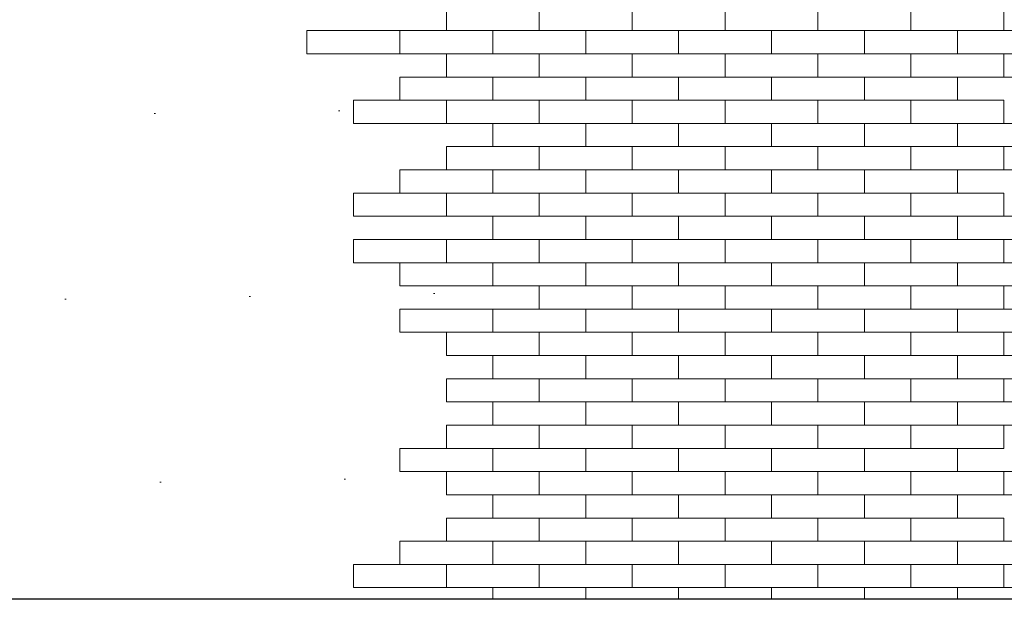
# Model space of a CAD drawing. Header units: metres. Extents: x 92403 to 95147, y 464428 to 465602.
# Tile 189 of 256: x 92713 to 92715.12, y 465010.55 to 465011.8. Entities that reach past the tile are written whole.
import ezdxf

# ---------------------------------------------------------------- set-up
doc = ezdxf.new("R2010")
doc.units = ezdxf.units.M
doc.layers.get('0').update_dxf_attribs({"linetype": 'CONTINUOUS'})
doc.layers.add('N-RO-VH-VERHARDING_STRAATBAKSTEEN-G', color=7, linetype='CONTINUOUS', lineweight=9, true_color=0x733a3a)
doc.layers.add('X-XX-AL-RMB - profiel', color=7, linetype='CONTINUOUS', lineweight=9)
pattern_1 = [(0.87196551, (2e-05, 0), (0.19237484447, 0.39984887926), [0, -0.396875])]

msp = doc.modelspace()

# ---------------------------------------------------------------- hatches: boundary and pattern name
at = {"layer": 'X-XX-AL-RMB - profiel', "true_color": 0x1a4a17, "transparency": 33554687}
h = msp.add_hatch(dxfattribs=at)
h.set_pattern_fill('AGR-GRAS_SPORTVELD', color=99, scale=0.5, angle=0.871966, pattern_type=2)
h.set_pattern_definition(pattern_1)
h.paths.add_polyline_path([(92713.91708, 465011.821691), (92713.81708, 465011.821691), (92713.81708, 465011.871691), (92713.71708, 465011.871691), (92713.71708, 465011.921691), (92713.81708, 465011.921691), (92713.81708, 465011.971691), (92713.91708, 465011.971691), (92713.91708, 465012.021691), (92713.81708, 465012.021691), (92713.81708, 465012.071691), (92713.71708, 465012.071691), (92713.71708, 465012.121691), (92713.91708, 465012.121691), (92714.01708, 465012.121691), (92714.01708, 465012.171691), (92713.91708, 465012.171691), (92713.91708, 465012.221691), (92713.81708, 465012.221691), (92713.81708, 465012.271691), (92713.91708, 465012.271691), (92713.91708, 465012.321691), (92713.81708, 465012.321691), (92713.61708, 465012.321691), (92713.61708, 465012.371691), (92713.81708, 465012.371691), (92713.91708, 465012.371691), (92713.91708, 465012.421691), (92713.81708, 465012.421691), (92713.81708, 465012.471691), (92713.71708, 465012.471691), (92713.71708, 465012.521691), (92713.81708, 465012.521691), (92713.81708, 465012.571691), (92713.91708, 465012.571691), (92713.91708, 465012.621691), (92713.81708, 465012.621691), (92713.81708, 465012.671691), (92713.71708, 465012.671691), (92713.71708, 465012.721691), (92713.81708, 465012.721691), (92713.81708, 465012.771691), (92713.71708, 465012.771691), (92713.71708, 465012.821691), (92713.61708, 465012.821691), (92713.61708, 465012.871691), (92713.71708, 465012.871691), (92713.71708, 465012.921691), (92713.81708, 465012.921691), (92713.81708, 465012.971691), (92713.71708, 465012.971691), (92713.51708, 465012.971691), (92713.51708, 465013.021691), (92713.71708, 465013.021691), (92713.81708, 465013.021691), (92713.81708, 465013.071691), (92713.71708, 465013.071691), (92713.71708, 465013.121691), (92713.61708, 465013.121691), (92713.61708, 465013.171691), (92713.71708, 465013.171691), (92713.71708, 465013.221691), (92713.81708, 465013.221691), (92713.81708, 465013.271691), (92713.71708, 465013.271691), (92713.51708, 465013.271691), (92713.51708, 465013.321691), (92713.61708, 465013.321691), (92713.61708, 465013.371691), (92713.71708, 465013.371691), (92713.71708, 465013.421691), (92713.61708, 465013.421691), (92713.41708, 465013.421691), (92713.41708, 465013.471691), (92713.61708, 465013.471691), (92713.71708, 465013.471691), (92713.71708, 465013.521691), (92713.61708, 465013.521691), (92713.61708, 465013.571691), (92713.71708, 465013.571691), (92713.71708, 465013.621691), (92713.61708, 465013.621691), (92713.61708, 465013.671691), (92713.51708, 465013.671691), (92713.51708, 465013.721691), (92713.61708, 465013.721691), (92713.61708, 465013.771691), (92713.71708, 465013.771691), (92713.71708, 465013.821691), (92713.61708, 465013.821691), (92713.61708, 465013.871691), (92713.51708, 465013.871691), (92713.51708, 465013.921691), (92713.61708, 465013.921691), (92713.61708, 465013.971691), (92713.51708, 465013.971691), (92713.51708, 465014.021691), (92713.41708, 465014.021691), (92713.41708, 465014.071691), (92713.51708, 465014.071691), (92713.51708, 465014.121691), (92713.61708, 465014.121691), (92713.61708, 465014.171691), (92713.51708, 465014.171691), (92713.51708, 465014.221691), (92713.41708, 465014.221691), (92713.41708, 465014.271691), (92713.31708, 465014.271691), (92713.31708, 465014.321691), (92713.41708, 465014.321691), (92713.41708, 465014.371691), (92713.51708, 465014.371691), (92713.51708, 465014.421691), (92713.41708, 465014.421691), (92713.21708, 465014.421691), (92713.21708, 465014.471691), (92713.31708, 465014.471691), (92713.31708, 465014.521691), (92713.41708, 465014.521691), (92713.41708, 465014.571691), (92713.51708, 465014.571691), (92713.51708, 465014.621691), (92713.41708, 465014.621691), (92713.41708, 465014.671691), (92713.31708, 465014.671691), (92713.31708, 465014.721691), (92713.41708, 465014.721691), (92713.41708, 465014.771691), (92713.51708, 465014.771691), (92713.51708, 465014.821691), (92713.41708, 465014.821691), (92713.21708, 465014.821691), (92713.21708, 465014.871691), (92713.31708, 465014.871691), (92713.31708, 465014.921691), (92713.41708, 465014.921691), (92713.41708, 465014.971691), (92713.31708, 465014.971691), (92713.31708, 465015.021691), (92713.21708, 465015.021691), (92713.21708, 465015.071691), (92713.31708, 465015.071691), (92713.31708, 465015.121691), (92713.21708, 465015.121691), (92713.01708, 465015.121691), (92713.01708, 465015.171691), (92713.21708, 465015.171691), (92713.31708, 465015.171691), (92713.31708, 465015.221691), (92713.21708, 465015.221691), (92713.21708, 465015.271691), (92713.31708, 465015.271691), (92713.31708, 465015.321691), (92713.21708, 465015.321691), (92713.21708, 465015.371691, 0.00822729), (92711.620665, 465015.360208), (92711.620665, 465010.546528), (92714.01708, 465010.546528), (92714.01708, 465010.571691), (92713.91708, 465010.571691), (92713.71708, 465010.571691), (92713.71708, 465010.621691), (92713.81708, 465010.621691), (92713.81708, 465010.671691), (92713.91708, 465010.671691), (92713.91708, 465010.721691), (92714.01708, 465010.721691), (92714.01708, 465010.771691), (92713.91708, 465010.771691), (92713.91708, 465010.821691), (92713.81708, 465010.821691), (92713.81708, 465010.871691), (92713.91708, 465010.871691), (92713.91708, 465010.921691), (92714.01708, 465010.921691), (92714.01708, 465010.971691), (92713.91708, 465010.971691), (92713.91708, 465011.021691), (92714.01708, 465011.021691), (92714.01708, 465011.071691), (92713.91708, 465011.071691), (92713.91708, 465011.121691), (92713.81708, 465011.121691), (92713.81708, 465011.171691), (92714.01708, 465011.171691), (92714.11708, 465011.171691), (92714.11708, 465011.221691), (92714.01708, 465011.221691), (92713.81708, 465011.221691), (92713.81708, 465011.271691), (92713.71708, 465011.271691), (92713.71708, 465011.321691), (92713.91708, 465011.321691), (92714.01708, 465011.321691), (92714.01708, 465011.371691), (92713.91708, 465011.371691), (92713.71708, 465011.371691), (92713.71708, 465011.421691), (92713.81708, 465011.421691), (92713.81708, 465011.471691), (92713.91708, 465011.471691), (92713.91708, 465011.521691), (92714.01708, 465011.521691), (92714.01708, 465011.571691), (92713.91708, 465011.571691), (92713.71708, 465011.571691), (92713.71708, 465011.621691), (92713.81708, 465011.621691), (92713.81708, 465011.671691), (92713.91708, 465011.671691), (92713.91708, 465011.721691), (92713.81708, 465011.721691), (92713.61708, 465011.721691), (92713.61708, 465011.771691), (92713.81708, 465011.771691), (92713.91708, 465011.771691)])
h = msp.add_hatch(dxfattribs=at)
h.set_pattern_fill('AGR-GRAS_SPORTVELD', color=99, scale=0.5, angle=0.871966, pattern_type=2)
h.set_pattern_definition(pattern_1)
h.paths.add_polyline_path([(92716.870751, 465012.016832), (92715.869045, 465012.04023), (92715.969278, 465015.187847, 0.0069894), (92714.61708, 465015.258454), (92714.61708, 465015.221691), (92714.51708, 465015.221691), (92714.51708, 465015.171691), (92714.41708, 465015.171691), (92714.41708, 465015.121691), (92714.51708, 465015.121691), (92714.71708, 465015.121691), (92714.71708, 465015.071691), (92714.61708, 465015.071691), (92714.61708, 465015.021691), (92714.71708, 465015.021691), (92714.71708, 465014.971691), (92714.61708, 465014.971691), (92714.61708, 465014.921691), (92714.51708, 465014.921691), (92714.51708, 465014.871691), (92714.61708, 465014.871691), (92714.61708, 465014.821691), (92714.71708, 465014.821691), (92714.71708, 465014.771691), (92714.61708, 465014.771691), (92714.61708, 465014.721691), (92714.71708, 465014.721691), (92714.71708, 465014.671691), (92714.81708, 465014.671691), (92714.81708, 465014.621691), (92714.61708, 465014.621691), (92714.51708, 465014.621691), (92714.51708, 465014.571691), (92714.61708, 465014.571691), (92714.81708, 465014.571691), (92714.81708, 465014.521691), (92714.71708, 465014.521691), (92714.71708, 465014.471691), (92714.61708, 465014.471691), (92714.61708, 465014.421691), (92714.71708, 465014.421691), (92714.91708, 465014.421691), (92714.91708, 465014.371691), (92714.71708, 465014.371691), (92714.61708, 465014.371691), (92714.61708, 465014.321691), (92714.71708, 465014.321691), (92714.71708, 465014.271691), (92714.81708, 465014.271691), (92714.81708, 465014.221691), (92714.71708, 465014.221691), (92714.71708, 465014.171691), (92714.61708, 465014.171691), (92714.61708, 465014.121691), (92714.71708, 465014.121691), (92714.91708, 465014.121691), (92714.91708, 465014.071691), (92715.01708, 465014.071691), (92715.01708, 465014.021691), (92714.81708, 465014.021691), (92714.71708, 465014.021691), (92714.71708, 465013.971691), (92714.81708, 465013.971691), (92714.81708, 465013.921691), (92714.91708, 465013.921691), (92714.91708, 465013.871691), (92715.01708, 465013.871691), (92715.01708, 465013.821691), (92714.91708, 465013.821691), (92714.91708, 465013.771691), (92714.81708, 465013.771691), (92714.81708, 465013.721691), (92714.91708, 465013.721691), (92715.11708, 465013.721691), (92715.11708, 465013.671691), (92714.91708, 465013.671691), (92714.81708, 465013.671691), (92714.81708, 465013.621691), (92714.91708, 465013.621691), (92715.11708, 465013.621691), (92715.11708, 465013.571691), (92715.01708, 465013.571691), (92715.01708, 465013.521691), (92714.81708, 465013.521691), (92714.71708, 465013.521691), (92714.71708, 465013.471691), (92714.81708, 465013.471691), (92714.81708, 465013.421691), (92714.91708, 465013.421691), (92715.11708, 465013.421691), (92715.11708, 465013.371691), (92714.91708, 465013.371691), (92714.81708, 465013.371691), (92714.81708, 465013.321691), (92714.91708, 465013.321691), (92715.11708, 465013.321691), (92715.31708, 465013.321691), (92715.31708, 465013.271691), (92715.11708, 465013.271691), (92715.01708, 465013.271691), (92715.01708, 465013.221691), (92715.11708, 465013.221691), (92715.11708, 465013.171691), (92715.01708, 465013.171691), (92715.01708, 465013.121691), (92714.91708, 465013.121691), (92714.91708, 465013.071691), (92714.81708, 465013.071691), (92714.81708, 465013.021691), (92714.91708, 465013.021691), (92715.11708, 465013.021691), (92715.11708, 465012.971691), (92715.21708, 465012.971691), (92715.21708, 465012.921691), (92715.01708, 465012.921691), (92714.91708, 465012.921691), (92714.91708, 465012.871691), (92715.01708, 465012.871691), (92715.01708, 465012.821691), (92715.11708, 465012.821691), (92715.11708, 465012.771691), (92715.01708, 465012.771691), (92715.01708, 465012.721691), (92715.11708, 465012.721691), (92715.31708, 465012.721691), (92715.31708, 465012.671691), (92715.11708, 465012.671691), (92715.01708, 465012.671691), (92715.01708, 465012.621691), (92715.11708, 465012.621691), (92715.11708, 465012.571691), (92715.01708, 465012.571691), (92715.01708, 465012.521691), (92714.91708, 465012.521691), (92714.91708, 465012.471691), (92715.01708, 465012.471691), (92715.01708, 465012.421691), (92715.11708, 465012.421691), (92715.11708, 465012.371691), (92715.21708, 465012.371691), (92715.21708, 465012.321691), (92715.11708, 465012.321691), (92715.11708, 465012.271691), (92715.01708, 465012.271691), (92715.01708, 465012.221691), (92715.11708, 465012.221691), (92715.11708, 465012.171691), (92715.21708, 465012.171691), (92715.21708, 465012.121691), (92715.11708, 465012.121691), (92715.11708, 465012.071691), (92715.01708, 465012.071691), (92715.01708, 465012.021691), (92715.11708, 465012.021691), (92715.31708, 465012.021691), (92715.31708, 465011.971691), (92715.11708, 465011.971691), (92715.01708, 465011.971691), (92715.01708, 465011.921691), (92715.11708, 465011.921691), (92715.31708, 465011.921691), (92715.31708, 465011.871691), (92715.11708, 465011.871691), (92715.01708, 465011.871691), (92715.01708, 465011.821691), (92715.11708, 465011.821691), (92715.11708, 465011.771691), (92715.21708, 465011.771691), (92715.21708, 465011.721691), (92715.31708, 465011.721691), (92715.31708, 465011.671691), (92715.11708, 465011.671691), (92715.01708, 465011.671691), (92715.01708, 465011.621691), (92715.11708, 465011.621691), (92715.11708, 465011.571691), (92715.21708, 465011.571691), (92715.21708, 465011.521691), (92715.31708, 465011.521691), (92715.31708, 465011.471691), (92715.11708, 465011.471691), (92715.01708, 465011.471691), (92715.01708, 465011.421691), (92715.11708, 465011.421691), (92715.11708, 465011.371691), (92715.21708, 465011.371691), (92715.21708, 465011.321691), (92715.11708, 465011.321691), (92715.11708, 465011.271691), (92715.21708, 465011.271691), (92715.41708, 465011.271691), (92715.41708, 465011.221691), (92715.31708, 465011.221691), (92715.31708, 465011.171691), (92715.21708, 465011.171691), (92715.21708, 465011.121691), (92715.11708, 465011.121691), (92715.11708, 465011.071691), (92715.21708, 465011.071691), (92715.21708, 465011.021691), (92715.31708, 465011.021691), (92715.31708, 465010.971691), (92715.21708, 465010.971691), (92715.21708, 465010.921691), (92715.11708, 465010.921691), (92715.11708, 465010.871691), (92715.01708, 465010.871691), (92715.01708, 465010.821691), (92715.11708, 465010.821691), (92715.31708, 465010.821691), (92715.31708, 465010.771691), (92715.11708, 465010.771691), (92715.01708, 465010.771691), (92715.01708, 465010.721691), (92715.11708, 465010.721691), (92715.11708, 465010.671691), (92715.21708, 465010.671691), (92715.41708, 465010.671691), (92715.41708, 465010.621691), (92715.21708, 465010.621691), (92715.11708, 465010.621691), (92715.11708, 465010.571691), (92715.21708, 465010.571691), (92715.21708, 465010.546528), (92716.870751, 465010.546528)])

# ---------------------------------------------------------------- linework, layer by layer
msp.add_lwpolyline([(92711.620665, 465015.776712), (92716.870751, 465015.776712), (92716.870751, 465010.546528), (92711.620665, 465010.546528)], close=True)
at = {"layer": 'N-RO-VH-VERHARDING_STRAATBAKSTEEN-G', "flags": 128}
for points in [[(92714.11708, 465011.821691), (92713.91708, 465011.821691), (92713.91708, 465011.771691), (92714.11708, 465011.771691)], [(92714.31708, 465011.821691), (92714.11708, 465011.821691), (92714.11708, 465011.771691), (92714.31708, 465011.771691)], [(92714.51708, 465011.821691), (92714.31708, 465011.821691), (92714.31708, 465011.771691), (92714.51708, 465011.771691)], [(92714.71708, 465011.821691), (92714.51708, 465011.821691), (92714.51708, 465011.771691), (92714.71708, 465011.771691)], [(92714.91708, 465011.821691), (92714.71708, 465011.821691), (92714.71708, 465011.771691), (92714.91708, 465011.771691)], [(92715.11708, 465011.821691), (92714.91708, 465011.821691), (92714.91708, 465011.771691), (92715.11708, 465011.771691)], [(92713.81708, 465011.771691), (92713.61708, 465011.771691), (92713.61708, 465011.721691), (92713.81708, 465011.721691)], [(92714.01708, 465011.771691), (92713.81708, 465011.771691), (92713.81708, 465011.721691), (92714.01708, 465011.721691)], [(92714.21708, 465011.771691), (92714.01708, 465011.771691), (92714.01708, 465011.721691), (92714.21708, 465011.721691)], [(92714.41708, 465011.771691), (92714.21708, 465011.771691), (92714.21708, 465011.721691), (92714.41708, 465011.721691)], [(92714.61708, 465011.771691), (92714.41708, 465011.771691), (92714.41708, 465011.721691), (92714.61708, 465011.721691)], [(92714.81708, 465011.771691), (92714.61708, 465011.771691), (92714.61708, 465011.721691), (92714.81708, 465011.721691)], [(92715.01708, 465011.771691), (92714.81708, 465011.771691), (92714.81708, 465011.721691), (92715.01708, 465011.721691)], [(92715.21708, 465011.771691), (92715.01708, 465011.771691), (92715.01708, 465011.721691), (92715.21708, 465011.721691)], [(92714.11708, 465011.721691), (92713.91708, 465011.721691), (92713.91708, 465011.671691), (92714.11708, 465011.671691)], [(92714.31708, 465011.721691), (92714.11708, 465011.721691), (92714.11708, 465011.671691), (92714.31708, 465011.671691)], [(92714.51708, 465011.721691), (92714.31708, 465011.721691), (92714.31708, 465011.671691), (92714.51708, 465011.671691)], [(92714.71708, 465011.721691), (92714.51708, 465011.721691), (92714.51708, 465011.671691), (92714.71708, 465011.671691)], [(92714.91708, 465011.721691), (92714.71708, 465011.721691), (92714.71708, 465011.671691), (92714.91708, 465011.671691)], [(92715.11708, 465011.721691), (92714.91708, 465011.721691), (92714.91708, 465011.671691), (92715.11708, 465011.671691)], [(92715.31708, 465011.721691), (92715.11708, 465011.721691), (92715.11708, 465011.671691), (92715.31708, 465011.671691)], [(92714.01708, 465011.671691), (92713.81708, 465011.671691), (92713.81708, 465011.621691), (92714.01708, 465011.621691)], [(92714.21708, 465011.671691), (92714.01708, 465011.671691), (92714.01708, 465011.621691), (92714.21708, 465011.621691)], [(92714.41708, 465011.671691), (92714.21708, 465011.671691), (92714.21708, 465011.621691), (92714.41708, 465011.621691)], [(92714.61708, 465011.671691), (92714.41708, 465011.671691), (92714.41708, 465011.621691), (92714.61708, 465011.621691)], [(92714.81708, 465011.671691), (92714.61708, 465011.671691), (92714.61708, 465011.621691), (92714.81708, 465011.621691)], [(92715.01708, 465011.671691), (92714.81708, 465011.671691), (92714.81708, 465011.621691), (92715.01708, 465011.621691)], [(92713.91708, 465011.621691), (92713.71708, 465011.621691), (92713.71708, 465011.571691), (92713.91708, 465011.571691)], [(92714.11708, 465011.621691), (92713.91708, 465011.621691), (92713.91708, 465011.571691), (92714.11708, 465011.571691)], [(92714.31708, 465011.621691), (92714.11708, 465011.621691), (92714.11708, 465011.571691), (92714.31708, 465011.571691)], [(92714.51708, 465011.621691), (92714.31708, 465011.621691), (92714.31708, 465011.571691), (92714.51708, 465011.571691)], [(92714.71708, 465011.621691), (92714.51708, 465011.621691), (92714.51708, 465011.571691), (92714.71708, 465011.571691)], [(92714.91708, 465011.621691), (92714.71708, 465011.621691), (92714.71708, 465011.571691), (92714.91708, 465011.571691)], [(92715.11708, 465011.621691), (92714.91708, 465011.621691), (92714.91708, 465011.571691), (92715.11708, 465011.571691)], [(92714.21708, 465011.571691), (92714.01708, 465011.571691), (92714.01708, 465011.521691), (92714.21708, 465011.521691)], [(92714.41708, 465011.571691), (92714.21708, 465011.571691), (92714.21708, 465011.521691), (92714.41708, 465011.521691)], [(92714.61708, 465011.571691), (92714.41708, 465011.571691), (92714.41708, 465011.521691), (92714.61708, 465011.521691)], [(92714.81708, 465011.571691), (92714.61708, 465011.571691), (92714.61708, 465011.521691), (92714.81708, 465011.521691)], [(92715.01708, 465011.571691), (92714.81708, 465011.571691), (92714.81708, 465011.521691), (92715.01708, 465011.521691)], [(92715.21708, 465011.571691), (92715.01708, 465011.571691), (92715.01708, 465011.521691), (92715.21708, 465011.521691)], [(92714.11708, 465011.521691), (92713.91708, 465011.521691), (92713.91708, 465011.471691), (92714.11708, 465011.471691)], [(92714.31708, 465011.521691), (92714.11708, 465011.521691), (92714.11708, 465011.471691), (92714.31708, 465011.471691)], [(92714.51708, 465011.521691), (92714.31708, 465011.521691), (92714.31708, 465011.471691), (92714.51708, 465011.471691)], [(92714.71708, 465011.521691), (92714.51708, 465011.521691), (92714.51708, 465011.471691), (92714.71708, 465011.471691)], [(92714.91708, 465011.521691), (92714.71708, 465011.521691), (92714.71708, 465011.471691), (92714.91708, 465011.471691)], [(92715.11708, 465011.521691), (92714.91708, 465011.521691), (92714.91708, 465011.471691), (92715.11708, 465011.471691)], [(92715.31708, 465011.521691), (92715.11708, 465011.521691), (92715.11708, 465011.471691), (92715.31708, 465011.471691)], [(92714.01708, 465011.471691), (92713.81708, 465011.471691), (92713.81708, 465011.421691), (92714.01708, 465011.421691)], [(92714.21708, 465011.471691), (92714.01708, 465011.471691), (92714.01708, 465011.421691), (92714.21708, 465011.421691)], [(92714.41708, 465011.471691), (92714.21708, 465011.471691), (92714.21708, 465011.421691), (92714.41708, 465011.421691)], [(92714.61708, 465011.471691), (92714.41708, 465011.471691), (92714.41708, 465011.421691), (92714.61708, 465011.421691)], [(92714.81708, 465011.471691), (92714.61708, 465011.471691), (92714.61708, 465011.421691), (92714.81708, 465011.421691)], [(92715.01708, 465011.471691), (92714.81708, 465011.471691), (92714.81708, 465011.421691), (92715.01708, 465011.421691)], [(92713.91708, 465011.421691), (92713.71708, 465011.421691), (92713.71708, 465011.371691), (92713.91708, 465011.371691)], [(92714.11708, 465011.421691), (92713.91708, 465011.421691), (92713.91708, 465011.371691), (92714.11708, 465011.371691)], [(92714.31708, 465011.421691), (92714.11708, 465011.421691), (92714.11708, 465011.371691), (92714.31708, 465011.371691)], [(92714.51708, 465011.421691), (92714.31708, 465011.421691), (92714.31708, 465011.371691), (92714.51708, 465011.371691)], [(92714.71708, 465011.421691), (92714.51708, 465011.421691), (92714.51708, 465011.371691), (92714.71708, 465011.371691)], [(92714.91708, 465011.421691), (92714.71708, 465011.421691), (92714.71708, 465011.371691), (92714.91708, 465011.371691)], [(92715.11708, 465011.421691), (92714.91708, 465011.421691), (92714.91708, 465011.371691), (92715.11708, 465011.371691)], [(92714.21708, 465011.371691), (92714.01708, 465011.371691), (92714.01708, 465011.321691), (92714.21708, 465011.321691)], [(92714.41708, 465011.371691), (92714.21708, 465011.371691), (92714.21708, 465011.321691), (92714.41708, 465011.321691)], [(92714.61708, 465011.371691), (92714.41708, 465011.371691), (92714.41708, 465011.321691), (92714.61708, 465011.321691)], [(92714.81708, 465011.371691), (92714.61708, 465011.371691), (92714.61708, 465011.321691), (92714.81708, 465011.321691)], [(92715.01708, 465011.371691), (92714.81708, 465011.371691), (92714.81708, 465011.321691), (92715.01708, 465011.321691)], [(92715.21708, 465011.371691), (92715.01708, 465011.371691), (92715.01708, 465011.321691), (92715.21708, 465011.321691)], [(92713.91708, 465011.321691), (92713.71708, 465011.321691), (92713.71708, 465011.271691), (92713.91708, 465011.271691)], [(92714.11708, 465011.321691), (92713.91708, 465011.321691), (92713.91708, 465011.271691), (92714.11708, 465011.271691)], [(92714.31708, 465011.321691), (92714.11708, 465011.321691), (92714.11708, 465011.271691), (92714.31708, 465011.271691)], [(92714.51708, 465011.321691), (92714.31708, 465011.321691), (92714.31708, 465011.271691), (92714.51708, 465011.271691)], [(92714.71708, 465011.321691), (92714.51708, 465011.321691), (92714.51708, 465011.271691), (92714.71708, 465011.271691)], [(92714.91708, 465011.321691), (92714.71708, 465011.321691), (92714.71708, 465011.271691), (92714.91708, 465011.271691)], [(92715.11708, 465011.321691), (92714.91708, 465011.321691), (92714.91708, 465011.271691), (92715.11708, 465011.271691)], [(92714.01708, 465011.271691), (92713.81708, 465011.271691), (92713.81708, 465011.221691), (92714.01708, 465011.221691)], [(92714.21708, 465011.271691), (92714.01708, 465011.271691), (92714.01708, 465011.221691), (92714.21708, 465011.221691)], [(92714.41708, 465011.271691), (92714.21708, 465011.271691), (92714.21708, 465011.221691), (92714.41708, 465011.221691)], [(92714.61708, 465011.271691), (92714.41708, 465011.271691), (92714.41708, 465011.221691), (92714.61708, 465011.221691)], [(92714.81708, 465011.271691), (92714.61708, 465011.271691), (92714.61708, 465011.221691), (92714.81708, 465011.221691)], [(92715.01708, 465011.271691), (92714.81708, 465011.271691), (92714.81708, 465011.221691), (92715.01708, 465011.221691)], [(92715.21708, 465011.271691), (92715.01708, 465011.271691), (92715.01708, 465011.221691), (92715.21708, 465011.221691)], [(92714.31708, 465011.221691), (92714.11708, 465011.221691), (92714.11708, 465011.171691), (92714.31708, 465011.171691)], [(92714.51708, 465011.221691), (92714.31708, 465011.221691), (92714.31708, 465011.171691), (92714.51708, 465011.171691)], [(92714.71708, 465011.221691), (92714.51708, 465011.221691), (92714.51708, 465011.171691), (92714.71708, 465011.171691)], [(92714.91708, 465011.221691), (92714.71708, 465011.221691), (92714.71708, 465011.171691), (92714.91708, 465011.171691)], [(92715.11708, 465011.221691), (92714.91708, 465011.221691), (92714.91708, 465011.171691), (92715.11708, 465011.171691)], [(92715.31708, 465011.221691), (92715.11708, 465011.221691), (92715.11708, 465011.171691), (92715.31708, 465011.171691)], [(92714.01708, 465011.171691), (92713.81708, 465011.171691), (92713.81708, 465011.121691), (92714.01708, 465011.121691)], [(92714.21708, 465011.171691), (92714.01708, 465011.171691), (92714.01708, 465011.121691), (92714.21708, 465011.121691)], [(92714.41708, 465011.171691), (92714.21708, 465011.171691), (92714.21708, 465011.121691), (92714.41708, 465011.121691)], [(92714.61708, 465011.171691), (92714.41708, 465011.171691), (92714.41708, 465011.121691), (92714.61708, 465011.121691)], [(92714.81708, 465011.171691), (92714.61708, 465011.171691), (92714.61708, 465011.121691), (92714.81708, 465011.121691)], [(92715.01708, 465011.171691), (92714.81708, 465011.171691), (92714.81708, 465011.121691), (92715.01708, 465011.121691)], [(92715.21708, 465011.171691), (92715.01708, 465011.171691), (92715.01708, 465011.121691), (92715.21708, 465011.121691)], [(92714.11708, 465011.121691), (92713.91708, 465011.121691), (92713.91708, 465011.071691), (92714.11708, 465011.071691)], [(92714.31708, 465011.121691), (92714.11708, 465011.121691), (92714.11708, 465011.071691), (92714.31708, 465011.071691)], [(92714.51708, 465011.121691), (92714.31708, 465011.121691), (92714.31708, 465011.071691), (92714.51708, 465011.071691)], [(92714.71708, 465011.121691), (92714.51708, 465011.121691), (92714.51708, 465011.071691), (92714.71708, 465011.071691)], [(92714.91708, 465011.121691), (92714.71708, 465011.121691), (92714.71708, 465011.071691), (92714.91708, 465011.071691)], [(92715.11708, 465011.121691), (92714.91708, 465011.121691), (92714.91708, 465011.071691), (92715.11708, 465011.071691)], [(92714.21708, 465011.071691), (92714.01708, 465011.071691), (92714.01708, 465011.021691), (92714.21708, 465011.021691)], [(92714.41708, 465011.071691), (92714.21708, 465011.071691), (92714.21708, 465011.021691), (92714.41708, 465011.021691)], [(92714.61708, 465011.071691), (92714.41708, 465011.071691), (92714.41708, 465011.021691), (92714.61708, 465011.021691)], [(92714.81708, 465011.071691), (92714.61708, 465011.071691), (92714.61708, 465011.021691), (92714.81708, 465011.021691)], [(92715.01708, 465011.071691), (92714.81708, 465011.071691), (92714.81708, 465011.021691), (92715.01708, 465011.021691)], [(92715.21708, 465011.071691), (92715.01708, 465011.071691), (92715.01708, 465011.021691), (92715.21708, 465011.021691)], [(92714.11708, 465011.021691), (92713.91708, 465011.021691), (92713.91708, 465010.971691), (92714.11708, 465010.971691)], [(92714.31708, 465011.021691), (92714.11708, 465011.021691), (92714.11708, 465010.971691), (92714.31708, 465010.971691)], [(92714.51708, 465011.021691), (92714.31708, 465011.021691), (92714.31708, 465010.971691), (92714.51708, 465010.971691)], [(92714.71708, 465011.021691), (92714.51708, 465011.021691), (92714.51708, 465010.971691), (92714.71708, 465010.971691)], [(92714.91708, 465011.021691), (92714.71708, 465011.021691), (92714.71708, 465010.971691), (92714.91708, 465010.971691)], [(92715.11708, 465011.021691), (92714.91708, 465011.021691), (92714.91708, 465010.971691), (92715.11708, 465010.971691)], [(92715.31708, 465011.021691), (92715.11708, 465011.021691), (92715.11708, 465010.971691), (92715.31708, 465010.971691)], [(92714.21708, 465010.971691), (92714.01708, 465010.971691), (92714.01708, 465010.921691), (92714.21708, 465010.921691)], [(92714.41708, 465010.971691), (92714.21708, 465010.971691), (92714.21708, 465010.921691), (92714.41708, 465010.921691)], [(92714.61708, 465010.971691), (92714.41708, 465010.971691), (92714.41708, 465010.921691), (92714.61708, 465010.921691)], [(92714.81708, 465010.971691), (92714.61708, 465010.971691), (92714.61708, 465010.921691), (92714.81708, 465010.921691)], [(92715.01708, 465010.971691), (92714.81708, 465010.971691), (92714.81708, 465010.921691), (92715.01708, 465010.921691)], [(92715.21708, 465010.971691), (92715.01708, 465010.971691), (92715.01708, 465010.921691), (92715.21708, 465010.921691)], [(92714.11708, 465010.921691), (92713.91708, 465010.921691), (92713.91708, 465010.871691), (92714.11708, 465010.871691)], [(92714.31708, 465010.921691), (92714.11708, 465010.921691), (92714.11708, 465010.871691), (92714.31708, 465010.871691)], [(92714.51708, 465010.921691), (92714.31708, 465010.921691), (92714.31708, 465010.871691), (92714.51708, 465010.871691)], [(92714.71708, 465010.921691), (92714.51708, 465010.921691), (92714.51708, 465010.871691), (92714.71708, 465010.871691)], [(92714.91708, 465010.921691), (92714.71708, 465010.921691), (92714.71708, 465010.871691), (92714.91708, 465010.871691)], [(92715.11708, 465010.921691), (92714.91708, 465010.921691), (92714.91708, 465010.871691), (92715.11708, 465010.871691)], [(92714.01708, 465010.871691), (92713.81708, 465010.871691), (92713.81708, 465010.821691), (92714.01708, 465010.821691)], [(92714.21708, 465010.871691), (92714.01708, 465010.871691), (92714.01708, 465010.821691), (92714.21708, 465010.821691)], [(92714.41708, 465010.871691), (92714.21708, 465010.871691), (92714.21708, 465010.821691), (92714.41708, 465010.821691)], [(92714.61708, 465010.871691), (92714.41708, 465010.871691), (92714.41708, 465010.821691), (92714.61708, 465010.821691)], [(92714.81708, 465010.871691), (92714.61708, 465010.871691), (92714.61708, 465010.821691), (92714.81708, 465010.821691)], [(92715.01708, 465010.871691), (92714.81708, 465010.871691), (92714.81708, 465010.821691), (92715.01708, 465010.821691)], [(92714.11708, 465010.821691), (92713.91708, 465010.821691), (92713.91708, 465010.771691), (92714.11708, 465010.771691)], [(92714.31708, 465010.821691), (92714.11708, 465010.821691), (92714.11708, 465010.771691), (92714.31708, 465010.771691)], [(92714.51708, 465010.821691), (92714.31708, 465010.821691), (92714.31708, 465010.771691), (92714.51708, 465010.771691)], [(92714.71708, 465010.821691), (92714.51708, 465010.821691), (92714.51708, 465010.771691), (92714.71708, 465010.771691)], [(92714.91708, 465010.821691), (92714.71708, 465010.821691), (92714.71708, 465010.771691), (92714.91708, 465010.771691)], [(92715.11708, 465010.821691), (92714.91708, 465010.821691), (92714.91708, 465010.771691), (92715.11708, 465010.771691)], [(92715.31708, 465010.821691), (92715.11708, 465010.821691), (92715.11708, 465010.771691), (92715.31708, 465010.771691)], [(92714.21708, 465010.771691), (92714.01708, 465010.771691), (92714.01708, 465010.721691), (92714.21708, 465010.721691)], [(92714.41708, 465010.771691), (92714.21708, 465010.771691), (92714.21708, 465010.721691), (92714.41708, 465010.721691)], [(92714.61708, 465010.771691), (92714.41708, 465010.771691), (92714.41708, 465010.721691), (92714.61708, 465010.721691)], [(92714.81708, 465010.771691), (92714.61708, 465010.771691), (92714.61708, 465010.721691), (92714.81708, 465010.721691)], [(92715.01708, 465010.771691), (92714.81708, 465010.771691), (92714.81708, 465010.721691), (92715.01708, 465010.721691)], [(92714.11708, 465010.721691), (92713.91708, 465010.721691), (92713.91708, 465010.671691), (92714.11708, 465010.671691)], [(92714.31708, 465010.721691), (92714.11708, 465010.721691), (92714.11708, 465010.671691), (92714.31708, 465010.671691)], [(92714.51708, 465010.721691), (92714.31708, 465010.721691), (92714.31708, 465010.671691), (92714.51708, 465010.671691)], [(92714.71708, 465010.721691), (92714.51708, 465010.721691), (92714.51708, 465010.671691), (92714.71708, 465010.671691)], [(92714.91708, 465010.721691), (92714.71708, 465010.721691), (92714.71708, 465010.671691), (92714.91708, 465010.671691)], [(92715.11708, 465010.721691), (92714.91708, 465010.721691), (92714.91708, 465010.671691), (92715.11708, 465010.671691)], [(92714.01708, 465010.671691), (92713.81708, 465010.671691), (92713.81708, 465010.621691), (92714.01708, 465010.621691)], [(92714.21708, 465010.671691), (92714.01708, 465010.671691), (92714.01708, 465010.621691), (92714.21708, 465010.621691)], [(92714.41708, 465010.671691), (92714.21708, 465010.671691), (92714.21708, 465010.621691), (92714.41708, 465010.621691)], [(92714.61708, 465010.671691), (92714.41708, 465010.671691), (92714.41708, 465010.621691), (92714.61708, 465010.621691)], [(92714.81708, 465010.671691), (92714.61708, 465010.671691), (92714.61708, 465010.621691), (92714.81708, 465010.621691)], [(92715.01708, 465010.671691), (92714.81708, 465010.671691), (92714.81708, 465010.621691), (92715.01708, 465010.621691)], [(92715.21708, 465010.671691), (92715.01708, 465010.671691), (92715.01708, 465010.621691), (92715.21708, 465010.621691)], [(92713.91708, 465010.621691), (92713.71708, 465010.621691), (92713.71708, 465010.571691), (92713.91708, 465010.571691)], [(92714.11708, 465010.621691), (92713.91708, 465010.621691), (92713.91708, 465010.571691), (92714.11708, 465010.571691)], [(92714.31708, 465010.621691), (92714.11708, 465010.621691), (92714.11708, 465010.571691), (92714.31708, 465010.571691)], [(92714.51708, 465010.621691), (92714.31708, 465010.621691), (92714.31708, 465010.571691), (92714.51708, 465010.571691)], [(92714.71708, 465010.621691), (92714.51708, 465010.621691), (92714.51708, 465010.571691), (92714.71708, 465010.571691)], [(92714.91708, 465010.621691), (92714.71708, 465010.621691), (92714.71708, 465010.571691), (92714.91708, 465010.571691)], [(92715.11708, 465010.621691), (92714.91708, 465010.621691), (92714.91708, 465010.571691), (92715.11708, 465010.571691)]]:
    msp.add_lwpolyline(points, close=True, dxfattribs=at)
for points in [[(92714.21708, 465010.546528), (92714.21708, 465010.571691), (92714.01708, 465010.571691), (92714.01708, 465010.546528)], [(92714.41708, 465010.546528), (92714.41708, 465010.571691), (92714.21708, 465010.571691), (92714.21708, 465010.546528)], [(92714.61708, 465010.546528), (92714.61708, 465010.571691), (92714.41708, 465010.571691), (92714.41708, 465010.546528)], [(92714.81708, 465010.546528), (92714.81708, 465010.571691), (92714.61708, 465010.571691), (92714.61708, 465010.546528)], [(92715.01708, 465010.546528), (92715.01708, 465010.571691), (92714.81708, 465010.571691), (92714.81708, 465010.546528)], [(92715.21708, 465010.546528), (92715.21708, 465010.571691), (92715.01708, 465010.571691), (92715.01708, 465010.546528)]]:
    msp.add_lwpolyline(points, dxfattribs=at)

doc.saveas('drawing.dxf')
